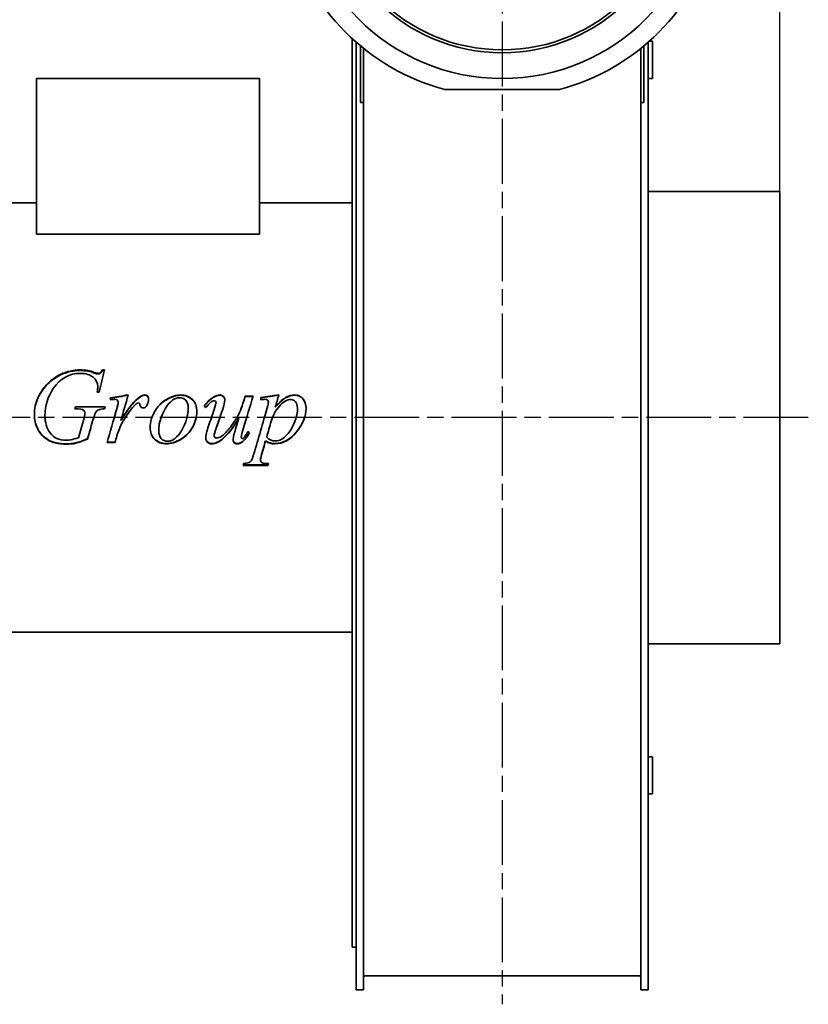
# Model space of a CAD drawing. Header units: millimetres. Extents: x 66 to 1660, y 20 to 1168.
# Tile 3 of 6: x 302 to 578, y 524 to 868. Entities that reach past the tile are written whole.
import ezdxf

# ---------------------------------------------------------------- set-up
doc = ezdxf.new("R2010")
doc.units = ezdxf.units.MM
doc.header["$LTSCALE"] = 4
doc.linetypes.add('CHAIN', pattern=[0.3543, 0.2362, -0.0295, 0.0591, -0.0295])
for name, color, linetype, lineweight, true_color in [('Krawędzie widoczne(ISO)', 7, 'Continuous', 35, 0x262659), ('Linia środkowa(ISO)', 7, 'Continuous', 25, 0x262659), ('Wymiary(ISO)', 7, 'Continuous', 25, 0x262659)]:
    doc.layers.add(name, color=color, linetype=linetype, lineweight=lineweight, true_color=true_color)
doc.styles.add('STANDARDDużyTekst', font='txt')
doc.dimstyles.new('X.XXX mała tolerancja', dxfattribs={"dimscale": 4, "dimtxt": 3.5, "dimasz": 3, "dimexe": 3.175, "dimexo": 0, "dimgap": 0.762, "dimtad": 1, "dimtoh": 1, "dimdec": 1, "dimrnd": 1e-08, "dimtxsty": 'STANDARDDużyTekst', "dimblk": 'Filled-2', "dimcen": 0.09, "dimdle": 10, "dimclrd": 256, "dimclre": 256, "dimclrt": 7, "dimadec": 1, "dimazin": 2, "dimtfac": 0.714286, "dimtdec": 3, "dimtmove": 0, "dimatfit": 3, "dimfxl": 1, "dimtolj": 1, "dimlwd": 25, "dimlwe": 25, "dimarcsym": 0})

# ---------------------------------------------------------------- blocks, each defined once
blk = doc.blocks.new('Filled-2')
at = {"color": 0}
for p, q in [((0, 0), (-1, 0.167)), ((-1, 0.167), (-1, -0.167)), ((-1, 0), (0, 0)), ((-1, -0.167), (0, 0))]:
    blk.add_line(p, q, dxfattribs=at)
at = {"color": 0, "flags": 128}
blk.add_lwpolyline([(-1, -0.167), (0, 0), (-1, 0.167), (-1, -0.167)], dxfattribs=at)
at = {"color": 0}
blk.add_solid([(-1, -0.167), (0, 0), (-1, 0.167), (-1, -0.167)], dxfattribs=at)
blk = doc.blocks.new('*D7')
at = {"layer": 'Defpoints', "color": 0, "linetype": 'Continuous', "transparency": 16777216}
for p in [(568, 1056.92), (568, 807.55), (180.7, 803.55)]:
    blk.add_point(p, dxfattribs=at)
at = {"layer": 'Wymiary(ISO)', "color": 179, "linetype": 'Continuous', "lineweight": 25, "true_color": 0x262658, "transparency": 16777216}
for p, q in [((180.7, 803.55), (180.7, 1069.62)), ((568, 807.55), (568, 1069.62)), ((192.7, 1056.92), (556, 1056.92))]:
    blk.add_line(p, q, dxfattribs=at)
at = {"layer": 'Wymiary(ISO)', "color": 179, "linetype": 'Continuous', "lineweight": 25, "true_color": 0x262658, "transparency": 16777216, "xscale": 12, "yscale": 12, "zscale": 12, "rotation": 180}
blk.add_blockref('Filled-2', (180.7, 1056.92), dxfattribs=at)
at = {"layer": 'Wymiary(ISO)', "color": 179, "linetype": 'Continuous', "lineweight": 25, "true_color": 0x262658, "transparency": 16777216, "xscale": 12, "yscale": 12, "zscale": 12}
blk.add_blockref('Filled-2', (568, 1056.92), dxfattribs=at)
at = {"layer": 'Wymiary(ISO)', "color": 1, "linetype": 'Continuous', "lineweight": 25, "transparency": 16777216, "insert": (358.88, 1074.21), "char_height": 14, "attachment_point": 1, "style": 'STANDARDDużyTekst'}
blk.add_mtext('\\A1;387', dxfattribs=at)
blk = doc.blocks.new('*D8')
at = {"layer": 'Defpoints', "color": 0, "linetype": 'Continuous', "transparency": 16777216}
for p in [(568, 1032.92), (471, 1002.92), (568, 807.55)]:
    blk.add_point(p, dxfattribs=at)
at = {"layer": 'Wymiary(ISO)', "color": 179, "linetype": 'Continuous', "lineweight": 25, "true_color": 0x262658, "transparency": 16777216}
for p, q in [((471, 1002.92), (471, 1045.62)), ((568, 807.55), (568, 1045.62)), ((483, 1032.92), (556, 1032.92))]:
    blk.add_line(p, q, dxfattribs=at)
at = {"layer": 'Wymiary(ISO)', "color": 179, "linetype": 'Continuous', "lineweight": 25, "true_color": 0x262658, "transparency": 16777216, "xscale": 12, "yscale": 12, "zscale": 12, "rotation": 180}
blk.add_blockref('Filled-2', (471, 1032.92), dxfattribs=at)
at = {"layer": 'Wymiary(ISO)', "color": 179, "linetype": 'Continuous', "lineweight": 25, "true_color": 0x262658, "transparency": 16777216, "xscale": 12, "yscale": 12, "zscale": 12}
blk.add_blockref('Filled-2', (568, 1032.92), dxfattribs=at)
at = {"layer": 'Wymiary(ISO)', "color": 7, "linetype": 'Continuous', "lineweight": 25, "transparency": 16777216, "insert": (509.66, 1050.26), "char_height": 14, "attachment_point": 1, "style": 'STANDARDDużyTekst'}
blk.add_mtext('\\A1;97', dxfattribs=at)

msp = doc.modelspace()

# ---------------------------------------------------------------- linework, layer by layer
at = {"layer": 'Krawędzie widoczne(ISO)'}
for p, q in [((418.5, 861.04), (418.5, 543.55)), ((420, 859.69), (420, 839.88)), ((421.5, 858.41), (421.5, 839.88)), ((422.5, 857.6), (422.5, 838.71)), ((519.5, 857.6), (519.5, 838.71)), ((520.5, 858.41), (520.5, 839.88)), ((522, 839.88), (522, 859.69)), ((523.5, 860.05), (522.41, 860.05)), ((523.5, 860.05), (523.5, 847.05)), ((308.2, 847.05), (308.2, 792.61)), ((386.2, 847.05), (308.2, 847.05)), ((386.2, 847.05), (386.2, 792.61)), ((523.5, 847.05), (522, 847.05)), ((451, 843.17), (491, 843.17)), ((420, 724.04), (420, 839.88)), ((421.5, 838.71), (421.5, 839.88)), ((520.5, 838.71), (520.5, 839.88)), ((522, 839.88), (522, 724.04)), ((421.5, 838.71), (422.5, 838.71)), ((422.5, 721.69), (422.5, 838.71)), ((519.5, 721.69), (519.5, 838.71)), ((520.5, 838.71), (519.5, 838.71)), ((522, 807.55), (568, 807.55)), ((568, 807.55), (568, 649.55)), ((180.7, 803.55), (308.2, 803.55)), ((386.2, 803.55), (418.5, 803.55)), ((308.2, 792.61), (386.2, 792.61)), ((328.43, 744.14), (328.43, 744.35)), ((331.33, 745.23), (332.01, 745.23)), ((331.33, 745), (331.33, 745.23)), ((331.33, 745), (331.95, 745)), ((330.15, 737.46), (329.48, 737.46)), ((329.64, 739.34), (329.64, 739.49)), ((336.77, 734.01), (336.77, 734.09)), ((370, 735.58), (370, 735.67)), ((371, 733.85), (371, 733.92)), ((380.7, 734.43), (380.7, 734.51)), ((381.13, 736.04), (383.93, 736.04)), ((381.13, 735.94), (381.13, 736.04)), ((381.13, 735.94), (383.9, 735.94)), ((386.62, 735.53), (386.62, 734.82)), ((389.28, 733.83), (389.28, 733.9)), ((322.14, 731.64), (321.63, 731.64)), ((321.84, 732.35), (332.21, 732.35)), ((321.84, 732.3), (321.84, 732.35)), ((321.84, 732.3), (332.2, 732.3)), ((391.69, 732.18), (391.69, 732.23)), ((327.84, 727.35), (327.84, 727.33)), ((337.71, 727.53), (337.71, 727.51)), ((378.96, 728.31), (378.96, 728.31)), ((337.18, 724.69), (337.18, 724.64)), ((420, 724.04), (420, 528.55)), ((522, 724.04), (522, 528.55)), ((326, 721.13), (326, 721.03)), ((335.7, 719.81), (332.89, 719.81)), ((335.7, 719.93), (332.92, 719.93)), ((335.7, 719.93), (335.7, 719.81)), ((336.3, 722.22), (336.3, 722.13)), ((370.32, 722.3), (370.32, 722.21)), ((379.8, 721.85), (379.8, 721.76)), ((380.07, 720.13), (380.07, 720.02)), ((388.26, 720.39), (388.26, 720.28)), ((388.69, 721.83), (388.69, 721.74)), ((422.5, 528.55), (422.5, 721.69)), ((519.5, 528.55), (519.5, 721.69)), ((386.48, 713.98), (386.48, 713.78)), ((389.12, 711.87), (380.44, 711.87)), ((389.12, 712.09), (380.5, 712.09)), ((389.12, 712.09), (389.12, 711.87)), ((180.7, 653.55), (418.5, 653.55)), ((522, 649.55), (568, 649.55)), ((523.5, 610.05), (522, 610.05)), ((523.5, 610.05), (523.5, 597.05)), ((523.5, 597.05), (522, 597.05)), ((418.5, 543.55), (420, 543.55)), ((423.3, 533.55), (518.7, 533.55)), ((420, 528.55), (420.5, 528.55)), ((421.5, 528.55), (420.5, 528.55)), ((421.5, 528.55), (422.5, 528.55)), ((520.5, 528.55), (519.5, 528.55)), ((521.5, 528.55), (520.5, 528.55)), ((521.5, 528.55), (522, 528.55))]:
    msp.add_line(p, q, dxfattribs=at)
for radius in [71, 62, 61]:
    msp.add_circle((471, 918.05), radius, dxfattribs=at)
for centre, radius, start, end in [((471, 918.05), 77.5, 194.9552, 255.0448), ((471, 918.05), 77.5, 284.9552, 345.0448), ((423.3, 532.75), 0.8, 90, 180), ((518.7, 532.75), 0.8, 0, 90)]:
    msp.add_arc(centre, radius, start, end, dxfattribs=at)
for points, knots in [([(307.46, 729.48), (307.46, 731.64), (307.91, 733.69), (308.82, 735.63), (309.72, 737.57), (310.85, 739.2), (312.22, 740.53), (313.58, 741.87), (315.06, 742.91), (316.65, 743.67)], [0, 0, 0, 0, 1, 1, 1, 2, 2, 2, 3, 3, 3, 3]), ([(307.46, 729.48), (307.46, 731.61), (307.91, 733.63), (308.82, 735.54), (309.72, 737.45), (310.85, 739.06), (312.22, 740.37), (313.58, 741.69), (315.06, 742.72), (316.65, 743.47)], [0.001934, 0.001934, 0.001934, 0.001934, 1, 1, 1, 2, 2, 2, 3, 3, 3, 3]), ([(329.64, 739.49), (329.64, 740.68), (329.1, 741.74), (328.02, 742.65), (326.95, 743.56), (325.47, 744.01), (323.57, 744.01)], [0, 0, 0, 0, 1, 1, 1, 2, 2, 2, 2]), ([(329.72, 744.01), (330.02, 744.01), (330.28, 744.08), (330.5, 744.22), (330.71, 744.36), (330.99, 744.69), (331.33, 745.23)], [0, 0, 0, 0, 1, 1, 1, 2, 2, 2, 2]), ([(329.72, 743.8), (330.02, 743.8), (330.28, 743.87), (330.5, 744.01), (330.71, 744.15), (330.99, 744.48), (331.33, 745)], [0, 0, 0, 0, 1, 1, 1, 2, 2, 2, 2]), ([(346.06, 736.47), (346.47, 736.47), (346.79, 736.35), (347.03, 736.11), (347.27, 735.87), (347.39, 735.52), (347.39, 735.06)], [0, 0, 0, 0, 1, 1, 1, 2, 2, 2, 2]), ([(346.06, 736.36), (346.47, 736.36), (346.79, 736.24), (347.03, 736.01), (347.26, 735.78), (347.38, 735.45), (347.39, 735.01)], [0, 0, 0, 0, 1, 1, 1, 1.972487, 1.972487, 1.972487, 1.972487]), ([(347.92, 725.15), (347.92, 726.96), (348.44, 728.77), (349.48, 730.59), (350.52, 732.41), (351.91, 733.84), (353.65, 734.89), (355.38, 735.94), (357.06, 736.47), (358.68, 736.47)], [0, 0, 0, 0, 1, 1, 1, 2, 2, 2, 3, 3, 3, 3]), ([(348.53, 728.55), (348.77, 729.22), (349.09, 729.89), (349.48, 730.56), (350.52, 732.35), (351.91, 733.77), (353.65, 734.81), (355.38, 735.84), (357.06, 736.36), (358.68, 736.36)], [0.625205, 0.625205, 0.625205, 0.625205, 1, 1, 1, 2, 2, 2, 3, 3, 3, 3]), ([(358.68, 736.47), (360.32, 736.47), (361.66, 735.94), (362.71, 734.87), (363.75, 733.81), (364.28, 732.42), (364.28, 730.72)], [0, 0, 0, 0, 1, 1, 1, 2, 2, 2, 2]), ([(358.68, 736.36), (360.32, 736.36), (361.66, 735.84), (362.71, 734.79), (363.75, 733.74), (364.28, 732.38), (364.28, 730.71)], [0, 0, 0, 0, 1, 1, 1, 1.997309, 1.997309, 1.997309, 1.997309]), ([(372.37, 736.47), (372.86, 736.47), (373.26, 736.29), (373.57, 735.95), (373.89, 735.6), (374.04, 735.17), (374.04, 734.64)], [0, 0, 0, 0, 1, 1, 1, 2, 2, 2, 2]), ([(372.37, 736.36), (372.86, 736.36), (373.26, 736.19), (373.57, 735.85), (373.88, 735.52), (374.03, 735.1), (374.04, 734.6)], [0, 0, 0, 0, 1, 1, 1, 1.973447, 1.973447, 1.973447, 1.973447]), ([(391.69, 732.23), (393.02, 733.81), (394.22, 734.91), (395.26, 735.53), (396.31, 736.15), (397.39, 736.47), (398.49, 736.47)], [0, 0, 0, 0, 1, 1, 1, 2, 2, 2, 2]), ([(391.69, 732.18), (393.02, 733.74), (394.22, 734.82), (395.26, 735.44), (396.31, 736.05), (397.39, 736.36), (398.49, 736.36)], [0, 0, 0, 0, 1, 1, 1, 2, 2, 2, 2]), ([(398.49, 736.47), (399.58, 736.47), (400.51, 736.04), (401.29, 735.18), (402.06, 734.31), (402.45, 733.19), (402.45, 731.8)], [0, 0, 0, 0, 1, 1, 1, 2, 2, 2, 2]), ([(398.49, 736.36), (399.58, 736.36), (400.51, 735.94), (401.29, 735.09), (402.06, 734.24), (402.45, 733.14), (402.45, 731.78)], [0, 0, 0, 0, 1, 1, 1, 1.995137, 1.995137, 1.995137, 1.995137]), ([(345.49, 731.93), (345.2, 731.93), (344.96, 732.02), (344.76, 732.2), (344.57, 732.38), (344.44, 732.67), (344.39, 733.05)], [0, 0, 0, 0, 1, 1, 1, 2, 2, 2, 2]), ([(358.23, 735.51), (356.42, 735.51), (354.75, 734.22), (353.23, 731.64), (351.7, 729.05), (350.94, 726.48), (350.94, 723.94)], [0, 0, 0, 0, 1, 1, 1, 2, 2, 2, 2]), ([(361.26, 731.99), (361.26, 733.13), (360.98, 734), (360.42, 734.61), (359.86, 735.21), (359.13, 735.51), (358.23, 735.51)], [0, 0, 0, 0, 1, 1, 1, 2, 2, 2, 2]), ([(370.41, 734.45), (370.09, 734.45), (369.78, 734.36), (369.48, 734.18), (369.17, 733.99), (368.47, 733.31), (367.38, 732.13)], [0, 0, 0, 0, 1, 1, 1, 2, 2, 2, 2]), ([(371, 733.92), (371, 734.06), (370.94, 734.18), (370.81, 734.29), (370.69, 734.4), (370.56, 734.45), (370.41, 734.45)], [0, 0, 0, 0, 1, 1, 1, 2, 2, 2, 2]), ([(371.2, 721.44), (371.63, 721.44), (372.18, 721.64), (372.86, 722.04), (373.54, 722.44), (374.44, 723.34), (375.57, 724.74), (376.7, 726.14), (377.64, 727.45), (378.37, 728.68), (379.11, 729.9), (379.88, 731.85), (380.7, 734.51)], [0, 0, 0, 0, 1, 1, 1, 2, 2, 2, 3, 3, 3, 4, 4, 4, 4]), ([(378.29, 728.55), (378.32, 728.59), (378.35, 728.63), (378.37, 728.68), (379.11, 729.89), (379.88, 731.81), (380.7, 734.43)], [2.963983, 2.963983, 2.963983, 2.963983, 3, 3, 3, 4, 4, 4, 4]), ([(389.28, 733.9), (389.28, 734.23), (389.18, 734.48), (388.99, 734.67), (388.8, 734.85), (388.51, 734.94), (388.11, 734.94)], [0, 0, 0, 0, 1, 1, 1, 2, 2, 2, 2]), ([(397.14, 734.86), (395.79, 734.86), (394.46, 734.1), (393.14, 732.59), (391.82, 731.07), (390.86, 729.29), (390.26, 727.25)], [0, 0, 0, 0, 1, 1, 1, 2, 2, 2, 2]), ([(399.43, 731.82), (399.43, 732.8), (399.2, 733.55), (398.75, 734.08), (398.29, 734.6), (397.76, 734.86), (397.14, 734.86)], [0, 0, 0, 0, 1, 1, 1, 2, 2, 2, 2]), ([(318.65, 719.25), (316.02, 719.25), (313.89, 719.74), (312.26, 720.72), (310.62, 721.7), (309.41, 723), (308.63, 724.63), (307.85, 726.25), (307.46, 727.87), (307.46, 729.48)], [0, 0, 0, 0, 1, 1, 1, 2, 2, 2, 3, 3, 3, 3]), ([(332.03, 731.64), (331.08, 731.63), (330.38, 731.51), (329.96, 731.3), (329.53, 731.09), (329.16, 730.73), (328.84, 730.23)], [0, 0, 0, 0, 1, 1, 1, 2, 2, 2, 2]), ([(364.28, 730.72), (364.28, 728.87), (363.79, 727.04), (362.81, 725.24), (361.83, 723.44), (360.47, 722.01), (358.72, 720.96), (356.98, 719.91), (355.29, 719.39), (353.64, 719.39)], [0, 0, 0, 0, 1, 1, 1, 2, 2, 2, 3, 3, 3, 3]), ([(354.07, 720.3), (355.81, 720.3), (357.44, 721.58), (358.97, 724.15), (360.49, 726.72), (361.26, 729.33), (361.26, 731.99)], [0, 0, 0, 0, 1, 1, 1, 2, 2, 2, 2]), ([(402.45, 731.8), (402.45, 729.1), (401.35, 726.34), (399.15, 723.56), (396.96, 720.77), (394.4, 719.39), (391.48, 719.39)], [0, 0, 0, 0, 1, 1, 1, 2, 2, 2, 2]), ([(391.79, 720.4), (392.44, 720.4), (393.11, 720.58), (393.77, 720.93), (394.44, 721.28), (395.09, 721.81), (395.73, 722.51), (396.37, 723.21), (396.95, 724.01), (397.46, 724.92), (397.97, 725.83), (398.43, 726.91), (398.83, 728.15), (399.23, 729.39), (399.43, 730.61), (399.43, 731.82)], [0, 0, 0, 0, 1, 1, 1, 2, 2, 2, 3, 3, 3, 4, 4, 4, 5, 5, 5, 5]), ([(318.65, 719.37), (316.02, 719.37), (313.89, 719.85), (312.26, 720.82), (310.62, 721.79), (309.41, 723.08), (308.63, 724.68), (308, 725.97), (307.62, 727.26), (307.5, 728.55)], [0, 0, 0, 0, 1, 1, 1, 2, 2, 2, 2.807439, 2.807439, 2.807439, 2.807439]), ([(311.17, 729.23), (311.17, 726.9), (311.78, 724.89), (312.99, 723.2), (314.2, 721.51), (316.08, 720.67), (318.61, 720.67)], [0, 0, 0, 0, 1, 1, 1, 2, 2, 2, 2]), ([(364.05, 728.55), (363.82, 727.45), (363.4, 726.36), (362.81, 725.28), (361.83, 723.5), (360.47, 722.1), (358.72, 721.06), (356.98, 720.03), (355.29, 719.51), (353.64, 719.51)], [0.393537, 0.393537, 0.393537, 0.393537, 1, 1, 1, 2, 2, 2, 3, 3, 3, 3]), ([(378.96, 728.31), (376.8, 724.89), (374.99, 722.55), (373.52, 721.29), (372.06, 720.02), (370.71, 719.39), (369.49, 719.39)], [0, 0, 0, 0, 1, 1, 1, 2, 2, 2, 2]), ([(378.96, 728.31), (376.8, 724.94), (374.99, 722.63), (373.52, 721.38), (372.06, 720.13), (370.71, 719.51), (369.49, 719.51)], [0, 0, 0, 0, 1, 1, 1, 2, 2, 2, 2]), ([(401.93, 728.55), (401.4, 726.92), (400.48, 725.28), (399.15, 723.62), (396.96, 720.87), (394.4, 719.51), (391.48, 719.51)], [0.398361, 0.398361, 0.398361, 0.398361, 1, 1, 1, 2, 2, 2, 2]), ([(353.64, 719.51), (351.95, 719.51), (350.57, 720.04), (349.51, 721.09), (348.45, 722.14), (347.92, 723.5), (347.92, 725.17)], [0, 0, 0, 0, 1, 1, 1, 1.995687, 1.995687, 1.995687, 1.995687]), ([(353.64, 719.39), (351.95, 719.39), (350.57, 719.92), (349.51, 720.99), (348.45, 722.06), (347.92, 723.45), (347.92, 725.15)], [0, 0, 0, 0, 1, 1, 1, 2, 2, 2, 2]), ([(350.94, 723.94), (350.94, 722.77), (351.24, 721.88), (351.83, 721.25), (352.42, 720.62), (353.17, 720.3), (354.07, 720.3)], [0, 0, 0, 0, 1, 1, 1, 2, 2, 2, 2]), ([(380.15, 721.17), (380.31, 721.17), (380.49, 721.26), (380.68, 721.44), (380.87, 721.61), (381.35, 722.36), (382.13, 723.68)], [0, 0, 0, 0, 1, 1, 1, 2, 2, 2, 2]), ([(318.61, 720.67), (319.24, 720.67), (319.83, 720.72), (320.39, 720.83), (320.94, 720.94), (321.79, 721.17), (322.92, 721.54)], [0, 0, 0, 0, 1, 1, 1, 2, 2, 2, 2]), ([(326, 721.13), (324.31, 720.42), (322.95, 719.95), (321.92, 719.72), (320.88, 719.49), (319.79, 719.37), (318.65, 719.37)], [0, 0, 0, 0, 1, 1, 1, 2, 2, 2, 2]), ([(326, 721.03), (324.31, 720.31), (322.95, 719.84), (321.92, 719.6), (320.88, 719.36), (319.79, 719.25), (318.65, 719.25)], [0, 0, 0, 0, 1, 1, 1, 2, 2, 2, 2]), ([(369.49, 719.51), (368.9, 719.51), (368.41, 719.7), (368.01, 720.08), (367.61, 720.45), (367.41, 720.92), (367.4, 721.49)], [0, 0, 0, 0, 1, 1, 1, 1.975993, 1.975993, 1.975993, 1.975993]), ([(369.49, 719.39), (368.9, 719.39), (368.41, 719.58), (368.01, 719.97), (367.6, 720.35), (367.4, 720.84), (367.4, 721.44)], [0, 0, 0, 0, 1, 1, 1, 2, 2, 2, 2]), ([(370.32, 722.21), (370.32, 721.97), (370.4, 721.78), (370.56, 721.64), (370.72, 721.51), (370.93, 721.44), (371.2, 721.44)], [0, 0, 0, 0, 1, 1, 1, 2, 2, 2, 2]), ([(378.35, 719.51), (377.94, 719.51), (377.61, 719.64), (377.36, 719.91), (377.12, 720.17), (376.99, 720.49), (376.98, 720.89)], [0, 0, 0, 0, 1, 1, 1, 1.963519, 1.963519, 1.963519, 1.963519]), ([(378.35, 719.39), (377.94, 719.39), (377.61, 719.52), (377.36, 719.79), (377.11, 720.06), (376.98, 720.41), (376.98, 720.83)], [0, 0, 0, 0, 1, 1, 1, 2, 2, 2, 2]), ([(379.8, 721.76), (379.8, 721.56), (379.83, 721.41), (379.89, 721.32), (379.96, 721.22), (380.04, 721.17), (380.15, 721.17)], [0, 0, 0, 0, 1, 1, 1, 2, 2, 2, 2]), ([(391.48, 719.51), (390.87, 719.51), (390.33, 719.57), (389.85, 719.7), (389.37, 719.83), (388.84, 720.06), (388.26, 720.39)], [0, 0, 0, 0, 1, 1, 1, 2, 2, 2, 2]), ([(391.48, 719.39), (390.87, 719.39), (390.33, 719.45), (389.85, 719.58), (389.37, 719.71), (388.84, 719.94), (388.26, 720.28)], [0, 0, 0, 0, 1, 1, 1, 2, 2, 2, 2]), ([(380.62, 712.52), (381.76, 712.58), (382.54, 712.77), (382.94, 713.1), (383.34, 713.44), (383.76, 714.37), (384.19, 715.91)], [0, 0, 0, 0, 1, 1, 1, 2, 2, 2, 2]), ([(386.48, 713.78), (386.48, 713.52), (386.55, 713.29), (386.7, 713.1), (386.84, 712.92), (387.07, 712.77), (387.39, 712.67), (387.71, 712.57), (388.35, 712.52), (389.3, 712.52)], [0, 0, 0, 0, 1, 1, 1, 2, 2, 2, 3, 3, 3, 3])]:
    msp.add_open_spline(points, degree=3, knots=knots, dxfattribs=at)
for points in [[(323.57, 744.01), (319.71, 744.01), (316.55, 742.26), (314.1, 738.72)], [(316.65, 743.67), (318.85, 744.71), (321.16, 745.23), (323.57, 745.23)], [(316.65, 743.47), (318.85, 744.49), (321.16, 745), (323.57, 745)], [(323.57, 745.23), (325.36, 745.23), (326.98, 744.93), (328.43, 744.35)], [(323.57, 745), (325.36, 745), (326.98, 744.71), (328.43, 744.14)], [(328.43, 744.35), (329.02, 744.12), (329.45, 744.01), (329.72, 744.01)], [(328.43, 744.14), (329.02, 743.91), (329.45, 743.8), (329.72, 743.8)], [(332.01, 745.23), (331.39, 742.66), (330.77, 740.07), (330.15, 737.46)], [(314.1, 738.72), (312.15, 735.91), (311.17, 732.74), (311.17, 729.23)], [(329.48, 737.46), (329.58, 738.38), (329.64, 739.05), (329.64, 739.49)], [(329.49, 737.46), (329.59, 738.31), (329.64, 738.93), (329.64, 739.34)], [(333.97, 735.45), (336.07, 735.79), (338.18, 736.13), (340.28, 736.47)], [(334, 735.36), (336.08, 735.69), (338.17, 736.02), (340.25, 736.36)], [(340.28, 736.47), (339.42, 733.49), (338.56, 730.5), (337.71, 727.51)], [(343.61, 735.23), (344.62, 736.05), (345.43, 736.47), (346.06, 736.47)], [(343.61, 735.14), (344.62, 735.95), (345.43, 736.36), (346.06, 736.36)], [(370, 735.67), (370.86, 736.2), (371.65, 736.47), (372.37, 736.47)], [(370, 735.58), (370.86, 736.1), (371.65, 736.36), (372.37, 736.36)], [(386.62, 735.53), (388.72, 735.84), (390.82, 736.15), (392.91, 736.47)], [(386.62, 735.44), (388.71, 735.74), (390.8, 736.05), (392.88, 736.36)], [(392.91, 736.47), (392.51, 735.06), (392.1, 733.65), (391.69, 732.23)], [(334.21, 734.78), (334.13, 735), (334.05, 735.23), (333.97, 735.45)], [(335.56, 734.94), (335.32, 734.94), (334.87, 734.89), (334.21, 734.78)], [(336.5, 734.66), (336.26, 734.85), (335.94, 734.94), (335.56, 734.94)], [(336.17, 731.25), (336.57, 732.59), (336.77, 733.53), (336.77, 734.09)], [(336.17, 731.22), (336.57, 732.53), (336.77, 733.46), (336.77, 734.01)], [(336.77, 734.09), (336.77, 734.32), (336.68, 734.51), (336.5, 734.66)], [(337.71, 727.51), (339.88, 731.19), (341.85, 733.76), (343.61, 735.23)], [(338.33, 728.55), (340.26, 731.63), (342.02, 733.83), (343.61, 735.14)], [(343.28, 733.52), (342.96, 733.34), (342.47, 732.86), (341.83, 732.07)], [(343.87, 733.66), (343.66, 733.66), (343.46, 733.61), (343.28, 733.52)], [(344.22, 733.52), (344.13, 733.61), (344.01, 733.66), (343.87, 733.66)], [(344.39, 733.05), (344.36, 733.28), (344.3, 733.43), (344.22, 733.52)], [(347.39, 735.06), (347.39, 734.26), (347.18, 733.5), (346.75, 732.76)], [(366.81, 732.54), (367.82, 733.96), (368.88, 735.01), (370, 735.67)], [(366.84, 732.52), (367.84, 733.91), (368.89, 734.93), (370, 735.58)], [(370.3, 731.37), (370.77, 732.73), (371, 733.58), (371, 733.92)], [(370.3, 731.34), (370.77, 732.68), (371, 733.52), (371, 733.85)], [(374.04, 734.64), (374.04, 733.97), (373.76, 732.8), (373.18, 731.11)], [(383.93, 736.04), (382.8, 732.34), (381.68, 728.61), (380.56, 724.9)], [(380.7, 734.51), (380.84, 735.02), (380.99, 735.53), (381.13, 736.04)], [(380.7, 734.43), (380.84, 734.94), (380.99, 735.44), (381.13, 735.94)], [(388.11, 734.94), (387.76, 734.94), (387.26, 734.9), (386.62, 734.82)], [(388.85, 732.01), (389.14, 733.03), (389.28, 733.66), (389.28, 733.9)], [(388.85, 731.96), (389.14, 732.97), (389.28, 733.59), (389.28, 733.83)], [(321.63, 731.64), (321.7, 731.88), (321.77, 732.12), (321.84, 732.35)], [(321.64, 731.64), (321.71, 731.86), (321.77, 732.08), (321.84, 732.3)], [(324.65, 731.11), (324.14, 731.46), (323.3, 731.64), (322.14, 731.64)], [(325.12, 730.09), (325.12, 730.54), (324.97, 730.88), (324.65, 731.11)], [(324.74, 727.96), (325, 728.85), (325.12, 729.56), (325.12, 730.09)], [(324.89, 728.55), (325.05, 729.16), (325.12, 729.66), (325.12, 730.07)], [(325.12, 730.07), (325.12, 730.07), (325.12, 730.07), (325.12, 730.08)], [(328.84, 730.23), (328.64, 729.9), (328.3, 728.94), (327.84, 727.33)], [(332.21, 732.35), (332.15, 732.12), (332.09, 731.88), (332.03, 731.64)], [(332.89, 719.81), (333.98, 723.61), (335.08, 727.43), (336.17, 731.25)], [(335.4, 728.55), (335.66, 729.44), (335.92, 730.33), (336.17, 731.22)], [(341.83, 732.07), (340.81, 730.87), (339.7, 729.31), (338.5, 727.39)], [(346.75, 732.76), (346.47, 732.2), (346.05, 731.93), (345.49, 731.93)], [(360.82, 728.55), (361.11, 729.67), (361.26, 730.8), (361.26, 731.94)], [(361.26, 731.94), (361.26, 731.95), (361.26, 731.95), (361.26, 731.96)], [(367.38, 732.13), (367.19, 732.27), (367, 732.4), (366.81, 732.54)], [(368.38, 725.68), (369.02, 727.58), (369.66, 729.48), (370.3, 731.37)], [(369.35, 728.55), (369.67, 729.48), (369.99, 730.41), (370.3, 731.34)], [(373.18, 731.11), (372.51, 729.15), (371.84, 727.19), (371.16, 725.23)], [(384.19, 715.91), (385.75, 721.22), (387.3, 726.63), (388.85, 732.01)], [(387.85, 728.55), (388.18, 729.68), (388.52, 730.82), (388.85, 731.96)], [(398.95, 728.55), (399.27, 729.63), (399.43, 730.71), (399.43, 731.78)], [(399.43, 731.78), (399.43, 731.79), (399.43, 731.79), (399.43, 731.8)], [(311.17, 729.22), (311.17, 728.99), (311.18, 728.77), (311.19, 728.55)], [(322.92, 721.54), (323.52, 723.68), (324.13, 725.82), (324.74, 727.96)], [(327.84, 727.35), (327.23, 725.27), (326.62, 723.2), (326, 721.13)], [(327.84, 727.33), (327.23, 725.23), (326.62, 723.13), (326, 721.03)], [(328.2, 728.55), (328.09, 728.2), (327.97, 727.8), (327.84, 727.35)], [(338.5, 727.41), (337.99, 726.6), (337.54, 725.69), (337.18, 724.69)], [(338.5, 727.39), (337.99, 726.58), (337.54, 725.66), (337.18, 724.64)], [(338, 728.55), (337.9, 728.21), (337.81, 727.87), (337.71, 727.53)], [(339.24, 728.55), (339, 728.18), (338.75, 727.8), (338.5, 727.41)], [(351.77, 728.55), (351.22, 727.02), (350.94, 725.51), (350.94, 724)], [(372.3, 728.55), (371.92, 727.45), (371.54, 726.36), (371.16, 725.27)], [(377.23, 722.48), (377.43, 723.32), (378.01, 725.26), (378.96, 728.31)], [(381.66, 728.55), (381.29, 727.35), (380.92, 726.15), (380.56, 724.95)], [(390.26, 727.27), (389.74, 725.45), (389.21, 723.64), (388.69, 721.83)], [(390.26, 727.25), (389.74, 725.41), (389.21, 723.57), (388.69, 721.74)], [(390.7, 728.55), (390.54, 728.13), (390.39, 727.71), (390.26, 727.27)], [(337.18, 724.69), (336.66, 723.32), (336.37, 722.5), (336.3, 722.22)], [(337.18, 724.64), (336.66, 723.25), (336.37, 722.42), (336.3, 722.13)], [(350.94, 724), (350.94, 724), (350.94, 723.99), (350.94, 723.98)], [(367.4, 721.44), (367.4, 722.36), (367.73, 723.77), (368.38, 725.68)], [(371.16, 725.27), (370.6, 723.7), (370.32, 722.71), (370.32, 722.3)], [(371.16, 725.23), (370.6, 723.64), (370.32, 722.63), (370.32, 722.21)], [(380.56, 724.95), (380.05, 723.31), (379.8, 722.28), (379.8, 721.85)], [(380.56, 724.9), (380.05, 723.24), (379.8, 722.2), (379.8, 721.76)], [(382.65, 723.27), (381.82, 721.82), (380.96, 720.78), (380.07, 720.13)], [(382.68, 723.25), (381.84, 721.76), (380.97, 720.68), (380.07, 720.02)], [(382.13, 723.68), (382.31, 723.54), (382.5, 723.39), (382.68, 723.25)], [(336.3, 722.22), (336.1, 721.45), (335.9, 720.69), (335.7, 719.93)], [(336.3, 722.13), (336.1, 721.36), (335.9, 720.58), (335.7, 719.81)], [(376.98, 720.83), (376.98, 721.25), (377.06, 721.8), (377.23, 722.48)], [(380.07, 720.13), (379.48, 719.72), (378.91, 719.51), (378.35, 719.51)], [(380.07, 720.02), (379.48, 719.6), (378.91, 719.39), (378.35, 719.39)], [(388.26, 720.39), (387.8, 718.84), (387.35, 717.28), (386.89, 715.74)], [(388.26, 720.28), (387.8, 718.7), (387.35, 717.13), (386.89, 715.57)], [(388.69, 721.74), (389.45, 720.85), (390.48, 720.4), (391.79, 720.4)], [(386.89, 715.74), (386.62, 714.84), (386.48, 714.26), (386.48, 713.98)], [(380.44, 711.87), (380.5, 712.09), (380.56, 712.31), (380.62, 712.52)], [(386.89, 715.57), (386.62, 714.66), (386.48, 714.06), (386.48, 713.78)], [(389.3, 712.52), (389.24, 712.31), (389.18, 712.09), (389.12, 711.87)], [(389.24, 712.52), (389.2, 712.38), (389.16, 712.23), (389.12, 712.09)]]:
    msp.add_open_spline(points, degree=3, dxfattribs=at)
at = {"layer": 'Linia środkowa(ISO)', "linetype": 'CHAIN', "ltscale": 23.990969}
for p, q in [((471, 1002.92), (471, 523.55)), ((578, 728.55), (170.7, 728.55))]:
    msp.add_line(p, q, dxfattribs=at)

# ---------------------------------------------------------------- dimensions: what is measured, and where the dimension line sits
at = {"layer": 'Wymiary(ISO)', "color": 179, "linetype": 'Continuous', "lineweight": 25, "true_color": 0x262658}
dim = msp.add_linear_dim(base=(568, 1056.92), p1=(180.7, 803.55), p2=(568, 807.55), dimstyle='X.XXX mała tolerancja', override={"dimgap": 0.762, "dimtoh": 0, "dimdec": 0, "dimclrt": 1, "dimtol": 0, "dimlim": 0, "dimtp": 0, "dimtm": 0, "dimtdec": 3, "dimtofl": 0, "dimatfit": 1}, dxfattribs=at)
dim.commit()
dim.dimension.update_dxf_attribs({"geometry": '*D7', "text_midpoint": (374.31, 1056.92), "dimtype": 160})
dim = msp.add_linear_dim(base=(568, 1032.92), p1=(471, 1002.92), p2=(568, 807.55), angle=180, dimstyle='X.XXX mała tolerancja', override={"dimgap": 0.762, "dimtoh": 0, "dimdec": 1, "dimtol": 0, "dimlim": 0, "dimtp": 0, "dimtm": 0, "dimtdec": 3, "dimtofl": 0, "dimatfit": 1}, dxfattribs=at)
dim.commit()
dim.dimension.update_dxf_attribs({"geometry": '*D8', "text_midpoint": (519.42, 1032.92), "dimtype": 160})

doc.saveas('drawing.dxf')
